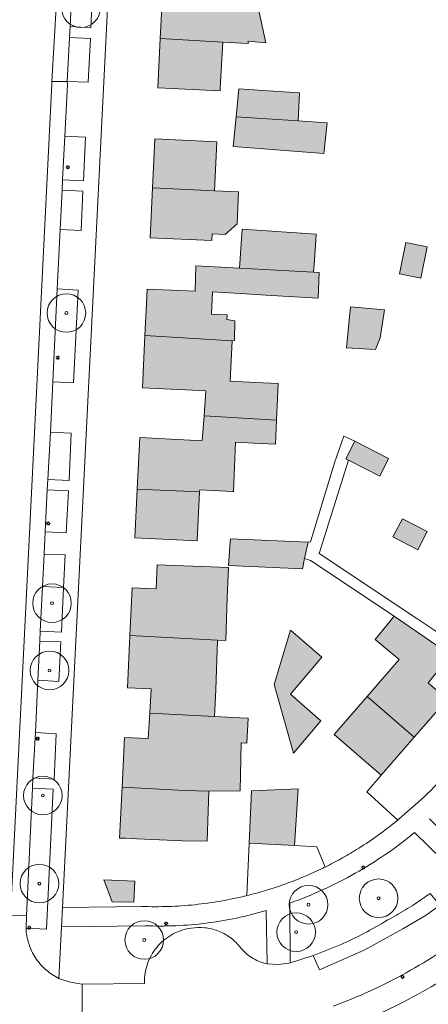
# Model space of a CAD drawing. Header units: metres. Extents: x 187482 to 189800, y 333582 to 335019.
# Tile 56 of 256: x 187926 to 187978, y 334023 to 334151. Entities that reach past the tile are written whole.
import ezdxf

# ---------------------------------------------------------------- set-up
doc = ezdxf.new("R2010")
doc.units = ezdxf.units.M
doc.layers.get('0').update_dxf_attribs({"color": 252, "lineweight": 18})
for name, color, linetype, lineweight in [('B-WE-GR-BOOM-S', 252, 'Continuous', 18), ('B-WE-GR-HAAG-G', 252, 'GR-HAAG1-SO', 18), ('B-WE-IE-MEUBILAIR-S', 252, 'Continuous', 18), ('B-WE-IE-TERREINAFSCHEIDING_KUNSTMATIG_HEKWERK-G', 252, 'IE-TERREINAFSCHEIDING_KUNSTMATIG-SO', 18), ('B-WE-IE-TERREINAFSCHEIDING_KUNSTMATIG_HEKWERK_RASTER-G', 252, 'IE-TERREINAFSCHEIDING_KUNSTMATIG-SO', 18), ('B-WE-OG-BEBOUWING-GV', 252, 'Continuous', 18), ('B-WE-OG-TERREIN_BEGROEID-GV', 252, 'Continuous', 18), ('B-WE-OG-TERREIN_ERF-GV', 252, 'Continuous', 18), ('B-WE-VH-GESLOTENVERHARDING_ASFALT-GV', 252, 'Continuous', 18), ('B-WE-VH-OPENVERHARDING_BETONSTRAATSTEEN-GV', 252, 'Continuous', 18), ('B-WE-VH-OPENVERHARDING_TEGEL-GV', 252, 'Continuous', 18)]:
    doc.layers.add(name, color=color, linetype=linetype, lineweight=lineweight)
doc.layers.add('B-WE-OG-BEBOUWING-V', color=7, linetype='Continuous', lineweight=18, true_color=0xf0f0f0)
doc.linetypes.add('GR-HAAG1-SO', pattern='A,6,[176,NLCS.SHX,S=0.125,R=0,X=0,Y=0],-2', length=8)
doc.linetypes.add('IE-TERREINAFSCHEIDING_KUNSTMATIG-SO', pattern='A,4,[82,NLCS.SHX,S=0.75,R=90,X=0,Y=0],4,-2', length=10)

# ---------------------------------------------------------------- blocks, each defined once
blk = doc.blocks.new('SIE-MEUBILAIR_PAAL_LICHTMAST-SO')
for points in [[(-0.62, 0), (-1, 0)], [(-0.71, 0.71), (-0.44, 0.44)], [(0, 1), (0, 0.62)], [(0.44, 0.44), (0.71, 0.71)], [(1, 0), (0.62, 0)], [(-0.71, -0.71), (-0.44, -0.44)], [(0, -0.62), (0, -1)], [(0.44, -0.44), (0.71, -0.71)]]:
    blk.add_lwpolyline(points)
blk.add_circle((0, 0), 0.5)
blk = doc.blocks.new('SGR-BOOM_GBKN-SO')
at = {"color": 0, "linetype": 'ByBlock', "lineweight": 18}
for radius in [2, 0.15]:
    blk.add_circle((0, 0), radius, dxfattribs=at)

msp = doc.modelspace()

# ---------------------------------------------------------------- hatches: boundary and pattern name
at = {"layer": 'B-WE-OG-BEBOUWING-V'}
h = msp.add_hatch(color=256, dxfattribs=at)
h.dxf.hatch_style = 1
h.paths.add_polyline_path([(187950.813, 334157.774), (187950.662, 334154.248), (187944.049, 334154.58), (187943.723, 334148.092), (187951.807, 334147.627), (187955.111, 334147.437), (187955.126, 334147.733), (187957.379, 334147.545), (187956.316, 334152.51), (187957.363, 334154.88), (187951.486, 334157.469)], flags=17)
h = msp.add_hatch(color=256, dxfattribs=at)
h.dxf.hatch_style = 1
h.paths.add_polyline_path([(187951.807, 334147.627), (187943.723, 334148.092), (187943.404, 334141.724), (187951.484, 334141.318), (187951.504, 334141.7)], flags=17)
h = msp.add_hatch(color=256, dxfattribs=at)
h.dxf.hatch_style = 1
h.paths.add_polyline_path([(187953.56, 334137.97), (187961.575, 334137.449), (187961.738, 334141.067), (187957.062, 334141.372), (187953.911, 334141.577)], flags=17)
h = msp.add_hatch(color=256, dxfattribs=at)
h.dxf.hatch_style = 1
h.paths.add_polyline_path([(187953.56, 334137.97), (187953.185, 334134.118), (187964.897, 334133.22), (187965.334, 334137.162), (187961.575, 334137.449)], flags=17)
h = msp.add_hatch(color=256, dxfattribs=at)
h.dxf.hatch_style = 1
h.paths.add_polyline_path([(187942.723, 334128.769), (187950.738, 334128.38), (187951.068, 334134.717), (187943.017, 334135.091)], flags=17)
h = msp.add_hatch(color=256, dxfattribs=at)
h.dxf.hatch_style = 1
h.paths.add_polyline_path([(187950.738, 334128.38), (187942.723, 334128.769), (187942.422, 334122.3), (187950.403, 334121.929), (187950.448, 334122.797), (187952.146, 334122.709), (187953.665, 334124.113), (187953.864, 334128.228)], flags=17)
h = msp.add_hatch(color=256, dxfattribs=at)
h.dxf.hatch_style = 1
h.paths.add_polyline_path([(187953.986, 334118.38), (187963.559, 334117.862), (187963.632, 334118.855), (187963.864, 334121.987), (187963.923, 334122.786), (187954.348, 334123.413)], flags=17)
h = msp.add_hatch(color=256, dxfattribs=at)
h.dxf.hatch_style = 1
h.paths.add_polyline_path([(187975.514, 334121.69), (187974.698, 334117.635), (187977.447, 334117.082), (187978.262, 334121.138)], flags=17)
h = msp.add_hatch(color=256, dxfattribs=at)
h.dxf.hatch_style = 1
h.paths.add_polyline_path([(187953.017, 334108.961), (187953.33, 334109.017), (187953.393, 334111.543), (187952.352, 334111.725), (187952.398, 334112.304), (187950.366, 334112.398), (187950.501, 334115.312), (187952.625, 334115.181), (187954.109, 334115.09), (187958.069, 334114.846), (187964.146, 334114.472), (187964.299, 334117.822), (187963.559, 334117.862), (187953.986, 334118.38), (187948.351, 334118.684), (187948.248, 334115.373), (187942.032, 334115.662), (187941.905, 334112.925), (187941.753, 334109.665)], flags=17)
h = msp.add_hatch(color=256, dxfattribs=at)
h.dxf.hatch_style = 1
h.paths.add_polyline_path([(187972.185, 334109.36), (187972.752, 334112.952), (187968.342, 334113.377), (187967.825, 334108.035), (187971.566, 334107.841)], flags=17)
h = msp.add_hatch(color=256, dxfattribs=at)
h.dxf.hatch_style = 1
h.paths.add_polyline_path([(187949.396, 334099.241), (187958.77, 334098.71), (187958.988, 334103.429), (187956.095, 334103.574), (187952.759, 334103.742), (187953.017, 334108.961), (187941.753, 334109.665), (187941.437, 334102.871), (187947.884, 334102.572), (187949.621, 334102.491)], flags=17)
h = msp.add_hatch(color=256, dxfattribs=at)
h.dxf.hatch_style = 1
h.paths.add_polyline_path([(187958.77, 334098.71), (187949.396, 334099.241), (187949.175, 334096.039), (187947.584, 334096.116), (187941.083, 334096.433), (187940.758, 334089.762), (187948.826, 334089.404), (187948.839, 334089.65), (187953.074, 334089.456), (187953.216, 334089.45), (187953.462, 334095.836), (187956.718, 334095.669), (187958.625, 334095.571)], flags=17)
h = msp.add_hatch(color=256, dxfattribs=at)
h.dxf.hatch_style = 1
h.paths.add_polyline_path([(187968.932, 334095.989), (187967.759, 334093.674), (187968.081, 334093.511), (187972.126, 334091.462), (187973.279, 334093.737)], flags=17)
h = msp.add_hatch(color=256, dxfattribs=at)
h.dxf.hatch_style = 1
h.paths.add_polyline_path([(187948.826, 334089.404), (187940.758, 334089.762), (187940.451, 334083.451), (187948.492, 334083.06), (187948.497, 334083.153)], flags=17)
h = msp.add_hatch(color=256, dxfattribs=at)
h.dxf.hatch_style = 1
h.paths.add_polyline_path([(187973.851, 334083.567), (187977.05, 334081.905), (187978.276, 334084.267), (187975.073, 334085.92)], flags=17)
h = msp.add_hatch(color=256, dxfattribs=at)
h.dxf.hatch_style = 1
h.paths.add_polyline_path([(187962.416, 334080.795), (187962.855, 334082.894), (187952.802, 334083.324), (187952.776, 334082.928), (187952.572, 334079.86), (187962.136, 334079.453)], flags=17)
h = msp.add_hatch(color=256, dxfattribs=at)
h.dxf.hatch_style = 1
h.paths.add_polyline_path([(187939.798, 334070.829), (187947.903, 334070.39), (187951.145, 334070.215), (187952.214, 334070.157), (187952.41, 334075.742), (187952.546, 334079.638), (187943.328, 334079.954), (187943.216, 334076.847), (187940.09, 334076.995)], flags=17)
h = msp.add_hatch(color=256, dxfattribs=at)
h.dxf.hatch_style = 1
h.paths.add_polyline_path([(187970.498, 334062.938), (187976.605, 334057.651), (187980.854, 334062.531), (187978.393, 334064.673), (187981.327, 334068.286), (187974, 334073.297), (187971.563, 334070.285), (187974.634, 334067.688)], flags=17)
h = msp.add_hatch(color=256, dxfattribs=at)
h.dxf.hatch_style = 1
h.paths.add_polyline_path([(187964.532, 334059.778), (187960.598, 334063.208), (187964.651, 334068), (187960.585, 334071.52), (187958.46, 334064.461), (187960.992, 334055.592)], flags=17)
h = msp.add_hatch(color=256, dxfattribs=at)
h.dxf.hatch_style = 1
h.paths.add_polyline_path([(187939.798, 334070.829), (187939.478, 334064.058), (187942.555, 334063.912), (187942.368, 334060.778), (187950.747, 334060.335), (187950.912, 334063.817), (187950.911, 334063.817), (187951.145, 334070.215), (187947.903, 334070.39)], flags=17)
h = msp.add_hatch(color=256, dxfattribs=at)
h.dxf.hatch_style = 1
h.paths.add_polyline_path([(187966.217, 334058.021), (187972.309, 334052.717), (187976.605, 334057.651), (187970.498, 334062.938), (187966.518, 334058.366)], flags=17)
h = msp.add_hatch(color=256, dxfattribs=at)
h.dxf.hatch_style = 1
h.paths.add_polyline_path([(187942.368, 334060.778), (187942.171, 334057.462), (187939.095, 334057.612), (187938.782, 334051.181), (187946.85, 334050.742), (187950.001, 334050.671), (187954.058, 334050.714), (187954.198, 334056.921), (187954.927, 334056.878), (187955.115, 334060.097), (187954.021, 334060.161), (187950.747, 334060.335)], flags=17)
h = msp.add_hatch(color=256, dxfattribs=at)
h.dxf.hatch_style = 1
h.paths.add_polyline_path([(187946.85, 334050.742), (187938.782, 334051.181), (187938.461, 334044.601), (187939.219, 334044.568), (187940.703, 334044.502), (187946.564, 334044.244), (187949.804, 334044.194), (187950.001, 334050.671)], flags=17)
h = msp.add_hatch(color=256, dxfattribs=at)
h.dxf.hatch_style = 1
h.paths.add_polyline_path([(187955.526, 334050.695), (187955.228, 334043.941), (187961.1, 334043.622), (187961.588, 334050.974)], flags=17)
h = msp.add_hatch(color=256, dxfattribs=at)
h.dxf.hatch_style = 1
h.paths.add_polyline_path([(187940.442, 334039.008), (187936.416, 334039.19), (187937.5, 334036.36), (187940.324, 334036.277)], flags=17)

# ---------------------------------------------------------------- linework, layer by layer
at = {"layer": 'B-WE-GR-HAAG-G', "ltscale": 0.2, "flags": 128}
msp.add_lwpolyline([(187968.081, 334093.511), (187964.311, 334081.451), (187977.078, 334072.92)], dxfattribs=at)
at = {"layer": 'B-WE-IE-TERREINAFSCHEIDING_KUNSTMATIG_HEKWERK-G', "ltscale": 0.2, "flags": 128}
for points in [[(187974.042, 334046.567), (187974.459, 334046.929), (187970.447, 334050.578), (187972.309, 334052.717)], [(187955.228, 334043.941), (187954.928, 334037.142)], [(187965.066, 334040.847), (187963.988, 334043.465), (187961.1, 334043.622)], [(187965.066, 334040.847), (187964.91, 334040.77), (187964.755, 334040.694), (187964.598, 334040.619), (187964.442, 334040.544), (187964.285, 334040.469), (187964.128, 334040.395), (187963.971, 334040.322), (187963.813, 334040.249)], [(187938.027, 334035.69), (187941.36, 334035.739)]]:
    msp.add_lwpolyline(points, dxfattribs=at)
at = {"layer": 'B-WE-IE-TERREINAFSCHEIDING_KUNSTMATIG_HEKWERK-G', "ltscale": 0.2}
for points in [[(187974.042, 334046.567, -0.0156684), (187971.634, 334044.757)], [(187971.634, 334044.757, -0.0155557), (187969.12, 334043.096)], [(187969.12, 334043.096, -0.0121995), (187967.119, 334041.924)], [(187967.119, 334041.924, -0.0121543), (187965.066, 334040.847)], [(187951.581, 334036.44, 0.017259), (187954.928, 334037.142)], [(187941.36, 334035.739, 0.0175389), (187944.781, 334035.737)], [(187944.781, 334035.737, 0.0175827), (187948.193, 334035.971)], [(187948.193, 334035.971, 0.0174077), (187951.581, 334036.44)]]:
    msp.add_lwpolyline(points, format="xyb", dxfattribs=at)
at = {"layer": 'B-WE-IE-TERREINAFSCHEIDING_KUNSTMATIG_HEKWERK_RASTER-G', "ltscale": 0.2, "flags": 128}
msp.add_lwpolyline([(187974, 334073.297), (187963.153, 334080.503), (187962.416, 334080.795)], dxfattribs=at)
at = {"layer": 'B-WE-OG-BEBOUWING-GV', "flags": 128}
for points in [[(187950.813, 334157.774), (187950.662, 334154.248), (187944.049, 334154.58), (187943.723, 334148.092), (187951.807, 334147.627), (187955.111, 334147.437), (187955.126, 334147.733), (187957.379, 334147.545), (187956.316, 334152.51), (187957.363, 334154.88), (187951.486, 334157.469)], [(187951.807, 334147.627), (187943.723, 334148.092), (187943.404, 334141.724), (187951.484, 334141.318), (187951.504, 334141.7)], [(187953.56, 334137.97), (187961.575, 334137.449), (187961.738, 334141.067), (187957.062, 334141.372), (187953.911, 334141.577)], [(187953.56, 334137.97), (187953.185, 334134.118), (187964.897, 334133.22), (187965.334, 334137.162), (187961.575, 334137.449)], [(187942.723, 334128.769), (187950.738, 334128.38), (187951.068, 334134.717), (187943.017, 334135.091)], [(187950.738, 334128.38), (187942.723, 334128.769), (187942.422, 334122.3), (187950.403, 334121.929), (187950.448, 334122.797), (187952.146, 334122.709), (187953.665, 334124.113), (187953.864, 334128.228)], [(187953.986, 334118.38), (187963.559, 334117.862), (187963.632, 334118.855), (187963.864, 334121.987), (187963.923, 334122.786), (187954.348, 334123.413)], [(187975.514, 334121.69), (187974.698, 334117.635), (187977.447, 334117.082), (187978.262, 334121.138)], [(187953.017, 334108.961), (187953.33, 334109.017), (187953.393, 334111.543), (187952.352, 334111.725), (187952.398, 334112.304), (187950.366, 334112.398), (187950.501, 334115.312), (187952.625, 334115.181), (187954.109, 334115.09), (187958.069, 334114.846), (187964.146, 334114.472), (187964.299, 334117.822), (187963.559, 334117.862), (187953.986, 334118.38), (187948.351, 334118.684), (187948.248, 334115.373), (187942.032, 334115.662), (187941.905, 334112.925), (187941.753, 334109.665)], [(187972.185, 334109.36), (187972.752, 334112.952), (187968.342, 334113.377), (187967.825, 334108.035), (187971.566, 334107.841)], [(187949.396, 334099.241), (187958.77, 334098.71), (187958.988, 334103.429), (187956.095, 334103.574), (187952.759, 334103.742), (187953.017, 334108.961), (187941.753, 334109.665), (187941.437, 334102.871), (187947.884, 334102.572), (187949.621, 334102.491)], [(187958.77, 334098.71), (187949.396, 334099.241), (187949.175, 334096.039), (187947.584, 334096.116), (187941.083, 334096.433), (187940.758, 334089.762), (187948.826, 334089.404), (187948.839, 334089.65), (187953.074, 334089.456), (187953.216, 334089.45), (187953.462, 334095.836), (187956.718, 334095.669), (187958.625, 334095.571)], [(187968.932, 334095.989), (187967.759, 334093.674), (187968.081, 334093.511), (187972.126, 334091.462), (187973.279, 334093.737)], [(187948.826, 334089.404), (187940.758, 334089.762), (187940.451, 334083.451), (187948.492, 334083.06), (187948.497, 334083.153)], [(187973.851, 334083.567), (187977.05, 334081.905), (187978.276, 334084.267), (187975.073, 334085.92)], [(187962.416, 334080.795), (187962.855, 334082.894), (187952.802, 334083.324), (187952.776, 334082.928), (187952.572, 334079.86), (187962.136, 334079.453)], [(187939.798, 334070.829), (187947.903, 334070.39), (187951.145, 334070.215), (187952.214, 334070.157), (187952.41, 334075.742), (187952.546, 334079.638), (187943.328, 334079.954), (187943.216, 334076.847), (187940.09, 334076.995)], [(187970.498, 334062.938), (187976.605, 334057.651), (187980.854, 334062.531), (187978.393, 334064.673), (187981.327, 334068.286), (187974, 334073.297), (187971.563, 334070.285), (187974.634, 334067.688)], [(187964.532, 334059.778), (187960.598, 334063.208), (187964.651, 334068), (187960.585, 334071.52), (187958.46, 334064.461), (187960.992, 334055.592)], [(187939.798, 334070.829), (187939.478, 334064.058), (187942.555, 334063.912), (187942.368, 334060.778), (187950.747, 334060.335), (187950.912, 334063.817), (187950.911, 334063.817), (187951.145, 334070.215), (187947.903, 334070.39)], [(187966.217, 334058.021), (187972.309, 334052.717), (187976.605, 334057.651), (187970.498, 334062.938), (187966.518, 334058.366)], [(187942.368, 334060.778), (187942.171, 334057.462), (187939.095, 334057.612), (187938.782, 334051.181), (187946.85, 334050.742), (187950.001, 334050.671), (187954.058, 334050.714), (187954.198, 334056.921), (187954.927, 334056.878), (187955.115, 334060.097), (187954.021, 334060.161), (187950.747, 334060.335)], [(187946.85, 334050.742), (187938.782, 334051.181), (187938.461, 334044.601), (187939.219, 334044.568), (187940.703, 334044.502), (187946.564, 334044.244), (187949.804, 334044.194), (187950.001, 334050.671)], [(187955.526, 334050.695), (187955.228, 334043.941), (187961.1, 334043.622), (187961.588, 334050.974)], [(187940.442, 334039.008), (187936.416, 334039.19), (187937.5, 334036.36), (187940.324, 334036.277)]]:
    msp.add_lwpolyline(points, close=True, dxfattribs=at)
at = {"layer": 'B-WE-OG-TERREIN_BEGROEID-GV', "flags": 128}
for points in [[(187932.058, 334149.65), (187934.759, 334149.455), (187935.139, 334157.936), (187932.459, 334158.033)], [(187931.701, 334142.536), (187934.405, 334142.446), (187934.699, 334148.116), (187931.98, 334148.238)], [(187931.372, 334135.449), (187931.093, 334129.797), (187933.781, 334129.679), (187934.045, 334135.323)], [(187930.776, 334123.371), (187933.481, 334123.246), (187933.719, 334128.347), (187931.027, 334128.463)], [(187929.807, 334103.662), (187932.51, 334103.528), (187933.105, 334115.531), (187930.391, 334115.68)], [(187929.195, 334091.005), (187931.925, 334090.885), (187932.217, 334096.991), (187929.507, 334097.126)], [(187928.852, 334084.231), (187931.569, 334084.102), (187931.846, 334089.537), (187929.101, 334089.651)], [(187928.188, 334071.387), (187930.927, 334071.236), (187931.214, 334077.039), (187928.491, 334077.173)], [(187927.9, 334065.016), (187930.613, 334064.867), (187930.861, 334070.005), (187928.137, 334070.082)], [(187927.254, 334052.408), (187929.988, 334052.233), (187930.265, 334058.097), (187927.584, 334058.277)], [(187926.356, 334032.934), (187928.999, 334032.78), (187929.873, 334050.921), (187927.184, 334051.045), (187926.429, 334034.537)]]:
    msp.add_lwpolyline(points, close=True, dxfattribs=at)
at = {"layer": 'B-WE-OG-TERREIN_BEGROEID-GV'}
for points in [[(187976.623, 334045.304, -0.0219366), (187972.904, 334042.498)], [(187972.904, 334042.498, -0.0220918), (187968.953, 334040.029)], [(187968.953, 334040.029, -0.0218869), (187964.801, 334037.916)], [(187964.801, 334037.916, -0.0220437), (187960.48, 334036.175)], [(187977.723, 334036.769, 0.0064046), (187978.654, 334037.431)], [(187975.455, 334035.294, 0.0146588), (187977.723, 334036.769)], [(187957.455, 334035.233, -0.0207535), (187953.607, 334034.243)], [(187973.106, 334033.952, 0.0143964), (187975.455, 334035.294)], [(187945.731, 334033.245, -0.0208858), (187941.757, 334033.244)], [(187949.69, 334033.579, -0.020714), (187945.731, 334033.245)], [(187953.607, 334034.243, -0.0209806), (187949.69, 334033.579)], [(187970.107, 334032.264, 0.0167944), (187973.106, 334033.952)], [(187943.477, 334030.671, -0.0879428), (187945.403, 334032.181)], [(187945.403, 334032.181, -0.0879526), (187947.731, 334032.94)], [(187947.731, 334032.94, -0.064236), (187949.475, 334032.986)], [(187949.475, 334032.986, -0.0641312), (187951.172, 334032.585)], [(187951.172, 334032.585, -0.0645992), (187952.712, 334031.765)], [(187967.003, 334030.78, 0.0168954), (187970.107, 334032.264)], [(187942.185, 334028.592, -0.0875196), (187943.477, 334030.671)], [(187952.712, 334031.765, -0.0644878), (187953.991, 334030.579)], [(187963.531, 334029.408, 0.0169159), (187967.003, 334030.78)], [(187954.074, 334030.468, 0.0430085), (187954.758, 334029.733)], [(187954.758, 334029.733, 0.0420271), (187955.557, 334029.125)], [(187960.532, 334028.448, 0.0151714), (187963.531, 334029.408)], [(187941.684, 334026.196, -0.0880534), (187942.185, 334028.592)], [(187955.557, 334029.125, 0.0427836), (187956.447, 334028.661)], [(187956.447, 334028.661, 0.0425319), (187957.403, 334028.354)]]:
    msp.add_lwpolyline(points, format="xyb", dxfattribs=at)
at = {"layer": 'B-WE-OG-TERREIN_BEGROEID-GV', "flags": 128}
for points in [[(187981.986, 334040.097), (187976.623, 334045.304)], [(187960.48, 334036.175), (187960.532, 334028.448)], [(187957.403, 334028.354), (187957.554, 334028.311), (187957.455, 334035.233)], [(187941.757, 334033.244), (187930.963, 334033.11), (187930.624, 334026.435), (187932.054, 334025.92), (187933.613, 334025.703), (187941.676, 334025.755), (187941.684, 334026.196)], [(187953.991, 334030.579), (187954.074, 334030.468)]]:
    msp.add_lwpolyline(points, dxfattribs=at)
at = {"layer": 'B-WE-OG-TERREIN_ERF-GV', "flags": 128}
for points in [[(187938.685, 334188.073), (187938.133, 334177.006), (187931.076, 334035.588), (187938.027, 334035.69), (187941.36, 334035.739)], [(187956.316, 334152.51), (187957.379, 334147.545), (187955.126, 334147.733), (187955.111, 334147.437), (187951.807, 334147.627), (187951.504, 334141.7), (187951.484, 334141.318), (187943.404, 334141.724), (187943.723, 334148.092), (187944.049, 334154.58)], [(187981.327, 334068.286), (187978.393, 334064.673), (187980.854, 334062.531), (187976.605, 334057.651), (187972.309, 334052.717), (187966.217, 334058.021), (187966.518, 334058.366), (187970.498, 334062.938), (187974.634, 334067.688), (187971.563, 334070.285), (187974, 334073.297), (187963.153, 334080.503), (187962.416, 334080.795), (187962.136, 334079.453), (187952.572, 334079.86), (187952.776, 334082.928), (187952.802, 334083.324), (187962.855, 334082.894), (187963.189, 334082.939), (187966.292, 334093.17), (187967.477, 334096.601), (187968.932, 334095.989), (187973.279, 334093.737), (187972.126, 334091.462), (187968.081, 334093.511), (187964.311, 334081.451), (187977.078, 334072.92), (187988.825, 334065.071)], [(187974.042, 334046.567), (187977.078, 334049.207)], [(187963.813, 334040.249), (187963.971, 334040.322), (187964.128, 334040.395), (187964.285, 334040.469), (187964.442, 334040.544), (187964.598, 334040.619), (187964.755, 334040.694), (187964.91, 334040.77), (187965.066, 334040.847)]]:
    msp.add_lwpolyline(points, dxfattribs=at)
for points in [[(187961.575, 334137.449), (187965.334, 334137.162), (187964.897, 334133.22), (187953.185, 334134.118), (187953.56, 334137.97), (187953.911, 334141.577), (187957.062, 334141.372), (187961.738, 334141.067)], [(187950.738, 334128.38), (187953.864, 334128.228), (187953.665, 334124.113), (187952.146, 334122.709), (187950.448, 334122.797), (187950.403, 334121.929), (187942.422, 334122.3), (187942.723, 334128.769), (187943.017, 334135.091), (187951.068, 334134.717)], [(187954.109, 334115.09), (187952.625, 334115.181), (187950.501, 334115.312), (187950.366, 334112.398), (187952.398, 334112.304), (187952.352, 334111.725), (187953.393, 334111.543), (187953.33, 334109.017), (187953.017, 334108.961), (187952.759, 334103.742), (187956.095, 334103.574), (187958.988, 334103.429), (187958.77, 334098.71), (187958.625, 334095.571), (187956.718, 334095.669), (187953.462, 334095.836), (187953.216, 334089.45), (187953.074, 334089.456), (187948.839, 334089.65), (187948.826, 334089.404), (187948.497, 334083.153), (187948.492, 334083.06), (187940.451, 334083.451), (187940.758, 334089.762), (187941.083, 334096.433), (187947.584, 334096.116), (187949.175, 334096.039), (187949.396, 334099.241), (187949.621, 334102.491), (187947.884, 334102.572), (187941.437, 334102.871), (187941.753, 334109.665), (187941.905, 334112.925), (187942.032, 334115.662), (187948.248, 334115.373), (187948.351, 334118.684), (187953.986, 334118.38), (187954.348, 334123.413), (187963.923, 334122.786), (187963.864, 334121.987), (187963.632, 334118.855), (187963.559, 334117.862), (187964.299, 334117.822), (187964.146, 334114.472), (187958.069, 334114.846)], [(187975.514, 334121.69), (187978.262, 334121.138), (187977.447, 334117.082), (187974.698, 334117.635)], [(187968.342, 334113.377), (187972.752, 334112.952), (187972.185, 334109.36), (187971.566, 334107.841), (187967.825, 334108.035)], [(187962.855, 334082.894), (187962.416, 334080.795), (187963.153, 334080.503), (187974, 334073.297), (187981.327, 334068.286), (187988.2, 334063.856), (187988.825, 334065.071), (187977.078, 334072.92), (187964.311, 334081.451), (187968.081, 334093.511), (187967.759, 334093.674), (187968.932, 334095.989), (187967.477, 334096.601), (187966.292, 334093.17), (187963.189, 334082.939)], [(187978.276, 334084.267), (187977.05, 334081.905), (187973.851, 334083.567), (187975.073, 334085.92)], [(187942.368, 334060.778), (187942.555, 334063.912), (187939.478, 334064.058), (187939.798, 334070.829), (187940.09, 334076.995), (187943.216, 334076.847), (187943.328, 334079.954), (187952.546, 334079.638), (187952.41, 334075.742), (187952.214, 334070.157), (187951.145, 334070.215), (187950.911, 334063.817), (187950.912, 334063.817), (187950.747, 334060.335), (187954.021, 334060.161), (187955.115, 334060.097), (187954.927, 334056.878), (187954.198, 334056.921), (187954.058, 334050.714), (187950.001, 334050.671), (187949.804, 334044.194), (187946.564, 334044.244), (187940.703, 334044.502), (187939.219, 334044.568), (187938.461, 334044.601), (187938.782, 334051.181), (187939.095, 334057.612), (187942.171, 334057.462)], [(187964.651, 334068), (187960.598, 334063.208), (187964.532, 334059.778), (187960.992, 334055.592), (187958.46, 334064.461), (187960.585, 334071.52)], [(187961.1, 334043.622), (187955.228, 334043.941), (187955.526, 334050.695), (187961.588, 334050.974)], [(187936.416, 334039.19), (187940.442, 334039.008), (187940.324, 334036.277), (187937.5, 334036.36)]]:
    msp.add_lwpolyline(points, close=True, dxfattribs=at)
at = {"layer": 'B-WE-OG-TERREIN_ERF-GV'}
for points in [[(187977.078, 334049.207, 0.0236255), (187980.321, 334052.398)], [(187971.634, 334044.757, 0.0156684), (187974.042, 334046.567)], [(187969.12, 334043.096, 0.0155557), (187971.634, 334044.757)], [(187967.119, 334041.924, 0.0121995), (187969.12, 334043.096)], [(187965.066, 334040.847, 0.0121543), (187967.119, 334041.924)], [(187961.65, 334039.315, 0.0119821), (187963.813, 334040.249)], [(187957.202, 334037.759, 0.012073), (187959.445, 334038.484)], [(187959.445, 334038.484, 0.012069), (187961.65, 334039.315)], [(187951.581, 334036.44, 0.017259), (187954.928, 334037.142)], [(187954.928, 334037.142, 0.0119483), (187957.202, 334037.759)], [(187941.36, 334035.739, 0.0175389), (187944.781, 334035.737)], [(187944.781, 334035.737, 0.0175827), (187948.193, 334035.971)], [(187948.193, 334035.971, 0.0174077), (187951.581, 334036.44)], [(187986.068, 334030.261, -0.0379625), (187977.025, 334024.346)], [(187977.025, 334024.346, -0.0381053), (187967.191, 334019.869)]]:
    msp.add_lwpolyline(points, format="xyb", dxfattribs=at)
at = {"layer": 'B-WE-VH-GESLOTENVERHARDING_ASFALT-GV', "flags": 128}
for points in [[(187920.841, 334034.823), (187920.874, 334034.772), (187924.366, 334034.634), (187924.706, 334041.512), (187929.692, 334142.243), (187929.707, 334142.536), (187929.935, 334146.93), (187930.59, 334158.19), (187931.193, 334166.401), (187931.429, 334169.769), (187931.63, 334172.635)], [(187979.917, 334035.905), (187978.135, 334034.621), (187975.116, 334032.849), (187970.125, 334030.085), (187964.348, 334027.544), (187963.531, 334029.408)], [(187926.356, 334032.934), (187926.429, 334034.537), (187924.366, 334034.634), (187920.874, 334034.772), (187920.945, 334034.663)], [(187954.074, 334030.468), (187953.991, 334030.579)], [(187960.532, 334028.448), (187960.391, 334028.408), (187958.978, 334028.213), (187957.554, 334028.311), (187957.403, 334028.354)], [(187930.266, 334018.557), (187930.364, 334018.571), (187930.462, 334018.585), (187930.56, 334018.596), (187930.659, 334018.606), (187930.758, 334018.613), (187930.857, 334018.62), (187930.956, 334018.624), (187931.055, 334018.627), (187933.595, 334018.66), (187933.613, 334025.703)], [(187933.613, 334025.703), (187932.054, 334025.92), (187930.624, 334026.435)], [(187941.684, 334026.196), (187941.676, 334025.755), (187933.613, 334025.703), (187933.595, 334018.66), (187945.792, 334018.816)]]:
    msp.add_lwpolyline(points, dxfattribs=at)
msp.add_lwpolyline([(187932.459, 334158.033), (187932.647, 334161.84), (187932.686, 334162.743), (187932.868, 334165.771), (187933.116, 334167.858), (187933.147, 334168.096), (187933.359, 334169.731), (187931.429, 334169.769), (187931.193, 334166.401), (187930.59, 334158.19), (187929.935, 334146.93), (187929.707, 334142.536), (187931.701, 334142.536), (187931.98, 334148.238), (187932.058, 334149.65)], close=True, dxfattribs=at)
at = {"layer": 'B-WE-VH-GESLOTENVERHARDING_ASFALT-GV'}
for points in [[(187926.464, 334031.919, -0.0334335), (187926.356, 334032.934)], [(187926.709, 334030.929, -0.0332941), (187926.464, 334031.919)], [(187945.403, 334032.181, 0.0879428), (187943.477, 334030.671)], [(187947.731, 334032.94, 0.0879526), (187945.403, 334032.181)], [(187949.475, 334032.986, 0.064236), (187947.731, 334032.94)], [(187951.172, 334032.585, 0.0641312), (187949.475, 334032.986)], [(187952.712, 334031.765, 0.0645992), (187951.172, 334032.585)], [(187975.557, 334027.154, 0.0391669), (187984.216, 334032.893)], [(187927.085, 334029.98, -0.0338357), (187926.709, 334030.929)], [(187943.477, 334030.671, 0.0875196), (187942.185, 334028.592)], [(187953.991, 334030.579, 0.0644878), (187952.712, 334031.765)], [(187927.586, 334029.091, -0.0346444), (187927.085, 334029.98)], [(187954.758, 334029.733, -0.0430085), (187954.074, 334030.468)], [(187955.557, 334029.125, -0.0420271), (187954.758, 334029.733)], [(187963.531, 334029.408, -0.0151714), (187960.532, 334028.448)], [(187928.203, 334028.278, -0.033512), (187927.586, 334029.091)], [(187928.924, 334027.556, -0.0339575), (187928.203, 334028.278)], [(187942.185, 334028.592, 0.0880534), (187941.684, 334026.196)], [(187956.447, 334028.661, -0.0427836), (187955.557, 334029.125)], [(187957.403, 334028.354, -0.0425319), (187956.447, 334028.661)], [(187929.736, 334026.938, -0.0348921), (187928.924, 334027.556)], [(187930.624, 334026.435, -0.0351226), (187929.736, 334026.938)], [(187966.112, 334022.831, 0.0390726), (187975.557, 334027.154)]]:
    msp.add_lwpolyline(points, format="xyb", dxfattribs=at)
at = {"layer": 'B-WE-VH-OPENVERHARDING_BETONSTRAATSTEEN-GV', "flags": 128}
msp.add_lwpolyline([(187963.531, 334029.408), (187964.348, 334027.544), (187970.125, 334030.085), (187975.116, 334032.849), (187978.135, 334034.621), (187979.917, 334035.905), (187978.654, 334037.431)], dxfattribs=at)
at = {"layer": 'B-WE-VH-OPENVERHARDING_BETONSTRAATSTEEN-GV'}
for points in [[(187978.654, 334037.431, -0.0064046), (187977.723, 334036.769)], [(187977.723, 334036.769, -0.0146588), (187975.455, 334035.294)], [(187975.455, 334035.294, -0.0143964), (187973.106, 334033.952)], [(187973.106, 334033.952, -0.0167944), (187970.107, 334032.264)], [(187970.107, 334032.264, -0.0168954), (187967.003, 334030.78)], [(187967.003, 334030.78, -0.0169159), (187963.531, 334029.408)]]:
    msp.add_lwpolyline(points, format="xyb", dxfattribs=at)
at = {"layer": 'B-WE-VH-OPENVERHARDING_TEGEL-GV', "flags": 128}
for points in [[(187930.624, 334026.435), (187930.963, 334033.11), (187931.076, 334035.588), (187938.133, 334177.006), (187936.155, 334177.093), (187935.867, 334172.104), (187933.619, 334172.228), (187933.5, 334170.814), (187933.359, 334169.731), (187933.147, 334168.096), (187935.582, 334166.125), (187935.371, 334161.71), (187932.647, 334161.84)], [(187935.139, 334157.936), (187934.759, 334149.455), (187932.058, 334149.65), (187931.98, 334148.238), (187934.699, 334148.116), (187934.405, 334142.446), (187931.701, 334142.536), (187931.707, 334142.157), (187931.372, 334135.449), (187934.045, 334135.323), (187933.781, 334129.679), (187931.093, 334129.797), (187931.027, 334128.463), (187933.719, 334128.347), (187933.481, 334123.246), (187930.776, 334123.371), (187930.391, 334115.68), (187933.105, 334115.531), (187932.51, 334103.528), (187929.807, 334103.662), (187929.507, 334097.126), (187932.217, 334096.991), (187931.925, 334090.885), (187929.195, 334091.005), (187929.101, 334089.651), (187931.846, 334089.537), (187931.569, 334084.102), (187928.852, 334084.231), (187928.708, 334081.325), (187931.423, 334081.266), (187931.214, 334077.039), (187930.927, 334071.236), (187928.188, 334071.387), (187928.137, 334070.082), (187930.861, 334070.005), (187930.613, 334064.867), (187927.9, 334065.016), (187927.584, 334058.277), (187930.265, 334058.097), (187929.988, 334052.233), (187927.254, 334052.408), (187927.184, 334051.045), (187929.873, 334050.921), (187928.999, 334032.78), (187926.356, 334032.934)], [(187924.366, 334034.634), (187926.429, 334034.537), (187927.184, 334051.045), (187927.254, 334052.408), (187927.584, 334058.277), (187927.9, 334065.016), (187928.137, 334070.082), (187928.188, 334071.387), (187928.491, 334077.173), (187928.708, 334081.325), (187928.852, 334084.231), (187929.101, 334089.651), (187929.195, 334091.005), (187929.507, 334097.126), (187929.807, 334103.662), (187930.391, 334115.68), (187930.776, 334123.371), (187931.027, 334128.463), (187931.093, 334129.797), (187931.372, 334135.449), (187931.707, 334142.157), (187931.701, 334142.536), (187929.707, 334142.536), (187929.692, 334142.243), (187924.706, 334041.512)], [(187977.078, 334049.207), (187974.042, 334046.567)], [(187976.623, 334045.304), (187981.986, 334040.097), (187983.866, 334041.84), (187978.565, 334047.094)], [(187965.066, 334040.847), (187964.91, 334040.77), (187964.755, 334040.694), (187964.598, 334040.619), (187964.442, 334040.544), (187964.285, 334040.469), (187964.128, 334040.395), (187963.971, 334040.322), (187963.813, 334040.249)], [(187941.36, 334035.739), (187938.027, 334035.69), (187931.076, 334035.588), (187930.963, 334033.11), (187941.757, 334033.244)], [(187957.455, 334035.233), (187957.554, 334028.311), (187958.978, 334028.213), (187960.391, 334028.408), (187960.532, 334028.448), (187960.48, 334036.175)]]:
    msp.add_lwpolyline(points, dxfattribs=at)
msp.add_lwpolyline([(187931.214, 334077.039), (187931.423, 334081.266), (187928.708, 334081.325), (187928.491, 334077.173)], close=True, dxfattribs=at)
at = {"layer": 'B-WE-VH-OPENVERHARDING_TEGEL-GV'}
for points in [[(187980.321, 334052.398, -0.0236255), (187977.078, 334049.207)], [(187974.042, 334046.567, -0.0156684), (187971.634, 334044.757)], [(187971.634, 334044.757, -0.0155557), (187969.12, 334043.096)], [(187972.904, 334042.498, 0.0219366), (187976.623, 334045.304)], [(187969.12, 334043.096, -0.0121995), (187967.119, 334041.924)], [(187968.953, 334040.029, 0.0220918), (187972.904, 334042.498)], [(187967.119, 334041.924, -0.0121543), (187965.066, 334040.847)], [(187963.813, 334040.249, -0.0119821), (187961.65, 334039.315)], [(187964.801, 334037.916, 0.0218869), (187968.953, 334040.029)], [(187959.445, 334038.484, -0.012073), (187957.202, 334037.759)], [(187961.65, 334039.315, -0.012069), (187959.445, 334038.484)], [(187954.928, 334037.142, -0.017259), (187951.581, 334036.44)], [(187957.202, 334037.759, -0.0119483), (187954.928, 334037.142)], [(187960.48, 334036.175, 0.0220437), (187964.801, 334037.916)], [(187944.781, 334035.737, -0.0175389), (187941.36, 334035.739)], [(187948.193, 334035.971, -0.0175827), (187944.781, 334035.737)], [(187951.581, 334036.44, -0.0174077), (187948.193, 334035.971)], [(187953.607, 334034.243, 0.0207535), (187957.455, 334035.233)], [(187941.757, 334033.244, 0.0208858), (187945.731, 334033.245)], [(187945.731, 334033.245, 0.020714), (187949.69, 334033.579)], [(187949.69, 334033.579, 0.0209806), (187953.607, 334034.243)], [(187926.356, 334032.934, 0.0334335), (187926.464, 334031.919)], [(187926.464, 334031.919, 0.0332941), (187926.709, 334030.929)], [(187984.216, 334032.893, -0.0391669), (187975.557, 334027.154)], [(187926.709, 334030.929, 0.0338357), (187927.085, 334029.98)], [(187927.085, 334029.98, 0.0346444), (187927.586, 334029.091)], [(187977.025, 334024.346, 0.0379625), (187986.068, 334030.261)], [(187927.586, 334029.091, 0.033512), (187928.203, 334028.278)], [(187928.203, 334028.278, 0.0339575), (187928.924, 334027.556)], [(187928.924, 334027.556, 0.0348921), (187929.736, 334026.938)], [(187929.736, 334026.938, 0.0351226), (187930.624, 334026.435)], [(187975.557, 334027.154, -0.0390726), (187966.112, 334022.831)], [(187967.191, 334019.869, 0.0381053), (187977.025, 334024.346)]]:
    msp.add_lwpolyline(points, format="xyb", dxfattribs=at)

# ---------------------------------------------------------------- block references
at = {"layer": 'B-WE-GR-BOOM-S', "xscale": 1.25, "yscale": 1.25, "zscale": 1.25}
for p in [(187933.47, 334152.02), (187931.58, 334112.56), (187929.72, 334075), (187929.4, 334066.29), (187928.53, 334050.1), (187928.09, 334038.7), (187962.92, 334035.97), (187971.99, 334036.8), (187961.32, 334032.41), (187941.66, 334031.4)]:
    msp.add_blockref('SGR-BOOM_GBKN-SO', p, dxfattribs=at)
at = {"layer": 'B-WE-IE-MEUBILAIR-S', "xscale": 0.25, "yscale": 0.25, "zscale": 0.25}
for p in [(187931.771, 334131.424), (187930.458, 334106.777), (187929.214, 334085.316), (187927.867, 334057.464), (187970.004, 334040.777), (187926.777, 334032.987), (187944.504, 334033.515), (187975.089, 334026.627)]:
    msp.add_blockref('SIE-MEUBILAIR_PAAL_LICHTMAST-SO', p, dxfattribs=at)

doc.saveas('drawing.dxf')
